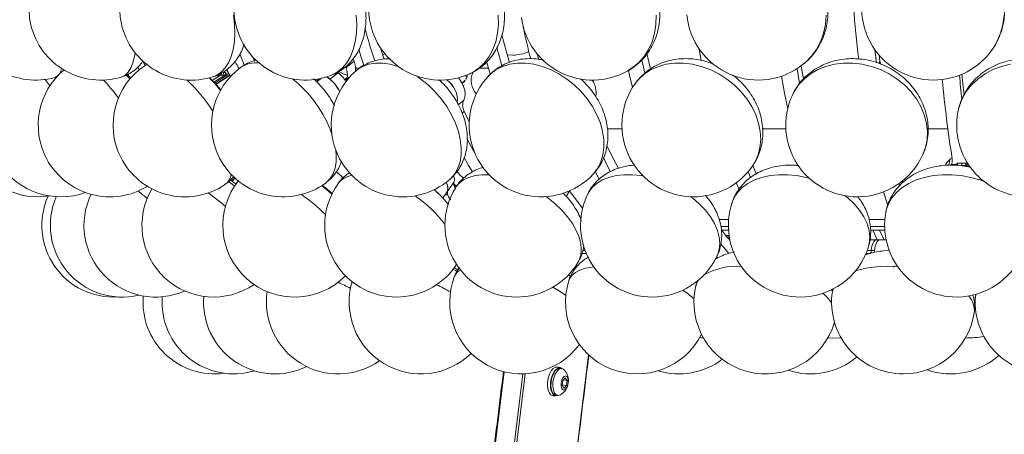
# Model space of a CAD drawing. Header units: millimetres. Extents: x 95 to 591, y 51 to 1119.
# Tile 4 of 12: x 262 to 399, y 796 to 854. Entities that reach past the tile are written whole.
import ezdxf

# ---------------------------------------------------------------- set-up
doc = ezdxf.new("R2010")
doc.units = ezdxf.units.MM

msp = doc.modelspace()

# ---------------------------------------------------------------- linework, layer by layer
at = {"color": 7, "linetype": 'Continuous', "lineweight": 15}
for p, q in [((381.15, 850.05), (381.37, 848.24)), ((397.55, 850.11), (397.6, 850.18)), ((279.39, 847.84), (279.13, 848.42)), ((292.64, 849.46), (293.24, 847.92)), ((294.66, 848.43), (294.41, 849.05)), ((307.43, 847.56), (308.56, 848.43)), ((308.56, 848.43), (308.42, 848.81)), ((330.67, 849.3), (329.89, 849.35)), ((334.3, 848.68), (334.09, 849.43)), ((348.65, 848.62), (349.08, 846.78)), ((349.87, 847.36), (349.38, 849.5)), ((381.71, 848.14), (381.84, 848.43)), ((381.84, 848.43), (381.74, 849.3)), ((278.59, 847.26), (278.4, 847.65)), ((279.63, 847.99), (279.4, 847.86)), ((292.48, 847.48), (292.52, 847.42)), ((308.75, 847.48), (309.32, 847.48)), ((326.01, 847.48), (327.27, 847.48)), ((327.53, 846.62), (327.04, 848.26)), ((277.3, 845.98), (276.78, 846.52)), ((277.4, 846.11), (276.86, 846.59)), ((289.92, 846.52), (288.76, 845.75)), ((289, 845.5), (290.52, 846.52)), ((290.66, 846.39), (289.13, 845.37)), ((291.13, 846.41), (289.29, 845.19)), ((289.78, 846.64), (289.99, 846.64)), ((290.22, 846.52), (289.92, 846.52)), ((290.52, 846.52), (290.22, 846.52)), ((290.31, 846.85), (290.61, 846.85)), ((291.13, 846.64), (290.77, 846.64)), ((290.81, 846.58), (290.92, 846.35)), ((291.31, 846.3), (291.13, 846.41)), ((303.31, 845.92), (303.13, 845.79)), ((303.94, 846.04), (303.33, 845.58)), ((306.35, 846.82), (305.17, 845.94)), ((307.57, 846.06), (307.27, 845.82)), ((307.46, 845.67), (307.54, 845.94)), ((307.97, 846.28), (307.54, 845.94)), ((324, 845.65), (323.64, 845.32)), ((324, 846.41), (324.28, 846.31)), ((361.66, 846.31), (361.61, 846.36)), ((323.77, 845.04), (323.9, 845.12)), ((323.08, 842.36), (323.84, 843.02)), ((323.9, 841.46), (323.61, 841.21)), ((324.6, 839.98), (323.9, 841.46)), ((343.81, 839.04), (345.9, 839.04)), ((365.45, 839.04), (368.75, 839.04)), ((388.57, 839.04), (391.33, 839.04)), ((391.46, 833.94), (391.61, 834.73)), ((391.84, 834.06), (392.56, 834.06)), ((392.67, 834.24), (393.26, 834.24)), ((393.26, 834.24), (393.85, 834.24)), ((393.85, 833.89), (393.26, 833.89)), ((393.83, 833.78), (393.85, 833.89)), ((394.2, 834.06), (394.02, 834.06)), ((394.04, 834.01), (394.09, 833.73)), ((291.75, 832.33), (291.33, 831.86)), ((291.94, 832.15), (291.55, 831.71)), ((342.74, 832.01), (342.18, 833.07)), ((363.49, 833.05), (363.83, 832.19)), ((321.6, 830.39), (322.49, 831.62)), ((362.22, 830.57), (361.83, 831.5)), ((384.49, 831.36), (384.57, 831.06)), ((385.09, 831.54), (385.03, 831.77)), ((321.14, 829.66), (321.12, 829.66)), ((321.14, 829.66), (321.13, 829.68)), ((321.61, 829.82), (321.23, 829.82)), ((338.59, 830.38), (338.12, 829.61)), ((359.4, 826.39), (360.76, 826.39)), ((380.3, 826.39), (382.55, 826.39)), ((359.67, 825.41), (360.73, 825.41)), ((380.48, 825.41), (382.52, 825.41)), ((359.79, 824.91), (360.71, 824.91)), ((360.38, 824.16), (360.83, 824.16)), ((360.87, 823.91), (360.59, 823.91)), ((380.53, 824.91), (382.54, 824.91)), ((360.93, 823.56), (360.89, 823.56)), ((381.41, 823.56), (380.48, 823.56)), ((381.88, 823.56), (381.41, 823.56)), ((382.72, 823.56), (381.88, 823.56)), ((340.92, 821.66), (340.34, 821.66)), ((340.44, 822.05), (340.77, 822.05)), ((359.25, 820.97), (359.07, 821.16)), ((380.09, 822.05), (380.66, 822.05)), ((380.51, 821.66), (380.13, 821.66)), ((380.66, 822.05), (381.13, 822.05)), ((383.08, 822.08), (382.37, 822.02)), ((323, 819.35), (322.54, 819.66)), ((339.69, 819.91), (339.45, 819.91)), ((338.76, 818.38), (338.42, 818.65)), ((338.75, 818.4), (338.44, 818.66)), ((356.3, 817.66), (356.24, 817.66)), ((328.17, 701.46), (341.25, 807.51)), ((316.75, 701.92), (329.49, 805.15)), ((319.33, 701.5), (332.08, 804.86)), ((319.67, 701.46), (332.42, 804.87)), ((337.64, 803.96), (337.55, 803.24)), ((337.55, 803.24), (337.82, 802.89)), ((337.56, 803.35), (338.17, 803.24)), ((337.99, 804.32), (337.64, 803.96)), ((337.73, 804.05), (338.26, 803.96)), ((337.82, 802.89), (338.17, 803.24)), ((338.26, 803.96), (337.99, 804.32)), ((338.17, 803.24), (338.26, 803.96))]:
    msp.add_line(p, q, dxfattribs=at)
at = {"color": 7, "linetype": 'Continuous', "lineweight": 15, "flags": 128}
for points in [[(288.96, 846.3), (289.42, 846.49), (290.04, 846.91), (290.59, 847.5), (291.05, 848.23), (291.42, 849.09), (291.69, 850.08), (291.86, 851.16), (291.92, 852.33), (291.87, 853.57), (291.72, 854.84)], [(305.25, 846.43), (305.41, 846.49), (306.2, 846.91), (306.91, 847.5), (307.53, 848.23), (308.04, 849.09), (308.44, 850.08), (308.72, 851.16), (308.88, 852.33), (308.92, 853.57), (308.82, 854.84)], [(324.61, 846.65), (325.13, 846.91), (325.98, 847.5), (326.74, 848.23), (327.38, 849.09), (327.9, 850.08), (328.3, 851.16), (328.55, 852.33), (328.67, 853.57), (328.63, 854.84)], [(346.69, 847.09), (347.34, 847.5), (348.21, 848.23), (348.97, 849.09), (349.6, 850.08), (350.1, 851.16), (350.44, 852.33), (350.63, 853.57), (350.66, 854.84)], [(371.16, 848.01), (371.42, 848.23), (372.28, 849.09), (373, 850.08), (373.58, 851.16), (374.01, 852.33), (374.27, 853.57), (374.37, 854.84)], [(397.6, 850.18), (398.18, 851.16), (398.68, 852.33), (399.01, 853.57), (399.17, 854.84)], [(330.2, 848.26), (329.79, 849.69), (329.16, 852.11)], [(309.93, 847.87), (309.54, 849.02), (309.2, 850.08)], [(312.76, 848.73), (312.44, 849.69), (312.24, 850.29)], [(328.45, 850.34), (328.81, 849.02), (329.16, 847.8)], [(356.93, 848.53), (356.64, 850.12), (356.63, 850.19)], [(276.07, 846.22), (276.11, 846.23), (276.61, 846.49), (277.05, 846.91), (277.42, 847.5), (277.72, 848.23), (277.94, 849.09), (278.02, 849.61)], [(312.86, 849.46), (312.56, 849.38), (312.54, 849.38)], [(314.75, 847.68), (314.64, 847.72), (313.56, 848.03), (312.52, 848.18), (311.52, 848.18), (310.6, 848.03), (309.76, 847.72), (309.02, 847.27), (308.83, 847.11)], [(341.86, 832.68), (341.92, 832.74), (342.51, 833.52), (342.95, 834.4), (343.25, 835.38), (343.39, 836.43), (343.38, 837.53), (343.2, 838.67), (342.88, 839.83), (342.4, 840.98), (341.79, 842.11), (341.05, 843.19), (340.19, 844.2), (339.23, 845.13), (338.19, 845.96), (337.09, 846.68), (335.94, 847.27), (334.77, 847.72), (333.59, 848.03), (332.43, 848.18), (331.31, 848.18), (330.25, 848.03), (329.26, 847.72), (328.37, 847.27), (327.6, 846.68), (327.31, 846.4)], [(347.38, 844.8), (346.95, 846.48), (346.79, 847.14)], [(364.06, 833.78), (364.45, 834.4), (364.88, 835.38), (365.14, 836.43), (365.25, 837.53), (365.18, 838.67), (364.95, 839.83), (364.56, 840.98), (364.01, 842.11), (363.32, 843.19), (362.49, 844.2), (361.55, 845.13), (360.51, 845.96), (359.38, 846.68), (358.19, 847.27), (356.96, 847.72), (355.71, 848.03), (354.47, 848.18), (353.25, 848.18), (352.07, 848.03), (350.97, 847.72), (349.95, 847.27), (349.04, 846.68), (348.25, 845.96), (347.71, 845.3)], [(387.86, 835.45), (388.21, 836.43), (388.43, 837.53), (388.47, 838.67), (388.34, 839.83), (388.04, 840.98), (387.58, 842.11), (386.95, 843.19), (386.18, 844.2), (385.27, 845.13), (384.25, 845.96), (383.13, 846.68), (381.94, 847.27), (380.68, 847.72), (379.39, 848.03), (378.09, 848.18), (376.8, 848.18), (375.54, 848.03), (374.34, 847.72), (373.22, 847.27), (372.2, 846.68), (371.29, 845.96), (370.52, 845.13), (369.9, 844.2), (369.61, 843.63)], [(370.31, 847.39), (370.46, 846.48), (370.66, 845.35)], [(371.21, 845.98), (370.98, 847.25), (370.89, 847.8)], [(400.07, 848.03), (398.81, 847.72), (397.61, 847.27), (396.51, 846.68), (395.51, 845.96), (394.63, 845.13), (393.9, 844.2), (393.32, 843.19), (392.91, 842.11), (392.72, 841.32)], [(266.15, 845.02), (266.06, 845.13), (265.46, 845.89)], [(277.02, 846.61), (277.08, 846.48), (277.16, 846.33)], [(289.92, 846.52), (289.91, 846.52), (289.9, 846.52)], [(321.89, 831.97), (322.03, 832.09), (322.59, 832.74), (323.03, 833.52), (323.33, 834.4), (323.48, 835.38), (323.5, 836.43), (323.36, 837.53), (323.09, 838.67), (322.67, 839.83), (322.13, 840.98), (321.47, 842.11), (320.69, 843.19), (319.82, 844.2), (318.87, 845.13), (317.86, 845.96), (317.31, 846.36)], [(323.84, 843.02), (323.99, 843.42), (324.03, 843.88), (323.98, 844.39), (323.82, 844.92), (323.57, 845.45), (323.23, 845.95), (323.09, 846.13)], [(369, 841.82), (368.55, 844), (368.13, 846.34)], [(393.6, 843.77), (393.48, 844.88), (393.3, 846.63)], [(324.28, 837.69), (325.14, 836.06), (325.39, 835.63)], [(345.39, 833.49), (344.57, 835.08), (343.79, 836.71)], [(304.64, 831.51), (304.71, 831.57), (305.23, 832.09), (305.63, 832.74), (305.9, 833.52), (306.05, 834.4), (306.06, 835.38), (306.01, 836)], [(325.07, 833.03), (324.52, 833.93), (323.88, 835)], [(343.33, 835.01), (343.85, 833.93), (344.3, 833.04)], [(364.63, 832.7), (364.46, 833.12), (364.14, 833.92)], [(391.84, 834.06), (391.81, 833.98), (391.78, 833.94)], [(327.36, 832.63), (326.38, 832.63), (325.41, 832.5), (324.54, 832.25), (323.79, 831.89), (323.17, 831.4), (322.69, 830.82), (322.67, 830.77)], [(348.82, 832.46), (348.57, 832.5), (347.34, 832.63), (346.17, 832.63), (345.07, 832.5), (344.05, 832.25), (343.15, 831.89), (342.37, 831.4), (341.73, 830.82), (341.23, 830.14), (341.1, 829.88)], [(372, 832.15), (371.59, 832.25), (370.29, 832.5), (369, 832.63), (367.74, 832.63), (366.54, 832.5), (365.41, 832.25), (364.37, 831.89), (363.45, 831.4), (362.66, 830.82), (362.01, 830.14), (361.51, 829.38), (361.24, 828.74)], [(396.4, 831.66), (395.8, 831.89), (394.52, 832.25), (393.21, 832.5), (391.89, 832.63), (390.57, 832.63), (389.29, 832.5), (388.07, 832.25), (386.93, 831.89), (385.89, 831.4), (384.96, 830.82), (384.17, 830.14), (383.53, 829.38), (383.05, 828.55), (382.74, 827.67), (382.68, 827.37)], [(291.89, 831.05), (291.56, 831.31), (291.04, 831.7)], [(292.08, 831.34), (291.98, 831.41), (291.33, 831.86)], [(305.43, 829.9), (304.68, 830.57), (304.03, 831.09)], [(305.47, 829.99), (304.56, 830.81), (304.12, 831.16)], [(321.24, 829.02), (320.54, 829.78), (319.72, 830.54)], [(320.54, 829.78), (320.09, 830.21), (319.74, 830.52)], [(322.84, 831.01), (322.73, 831.09), (322.46, 831.35)], [(339.75, 820.37), (339.9, 820.66), (340.15, 821.38), (340.23, 822.18), (340.16, 823.03), (339.92, 823.94), (339.53, 824.87), (338.99, 825.81), (338.31, 826.75), (337.51, 827.67), (336.59, 828.55), (335.58, 829.38), (335.32, 829.57)], [(340.41, 827.95), (339.49, 829.13), (338.59, 830.38)], [(359.15, 821.27), (359.2, 821.38), (359.45, 822.18), (359.54, 823.03), (359.45, 823.94), (359.21, 824.87), (358.79, 825.81), (358.23, 826.75), (357.52, 827.67), (356.68, 828.55), (355.72, 829.38), (355.5, 829.55)], [(380.21, 822.41), (380.37, 823.03), (380.45, 823.94), (380.34, 824.87), (380.07, 825.81), (379.63, 826.75), (379.03, 827.67), (378.29, 828.55), (377.4, 829.38), (377.02, 829.69)], [(382.94, 828.32), (382.46, 829.94), (382.38, 830.23)], [(380.87, 824.91), (381.14, 824.27), (381.46, 823.56)], [(359.68, 823), (360.35, 822.19), (360.81, 821.66)], [(380.66, 822.05), (380.65, 821.97), (380.64, 821.9), (380.62, 821.83), (380.6, 821.77), (380.57, 821.72), (380.55, 821.69), (380.52, 821.67), (380.49, 821.66)], [(322.54, 819.7), (322.74, 820.03), (322.8, 820.16)], [(341.97, 819.79), (341.74, 819.76), (340.82, 819.58), (340.04, 819.32), (339.4, 818.98), (338.91, 818.57), (338.58, 818.09), (338.49, 817.86)], [(339.48, 819.96), (339.61, 819.94), (339.72, 819.92)], [(322.88, 819.14), (322.7, 819.25), (322.35, 819.45)], [(338.08, 815.8), (337.26, 816.34), (336.24, 816.93)], [(356.53, 817.9), (356.33, 817.55), (356.19, 817.14)], [(375.31, 816.69), (375.23, 816.34), (375.23, 816.34)], [(395.24, 815.95), (395.19, 815.69), (395.16, 815.46)], [(357.25, 809.88), (356.96, 809.9), (356.73, 809.92)], [(376.44, 809.9), (375.31, 809.86), (374.6, 809.87)], [(336.21, 801.86), (336, 801.94), (335.77, 802.19), (335.6, 802.59), (335.51, 803.11), (335.52, 803.68), (335.61, 804.27), (335.79, 804.82), (336.03, 805.28), (336.32, 805.61), (336.63, 805.79), (336.86, 805.8)], [(336.96, 801.83), (336.72, 801.78), (336.43, 801.87), (336.2, 802.12), (336.03, 802.52), (335.94, 803.03), (335.95, 803.61), (336.04, 804.2), (336.22, 804.75), (336.46, 805.21), (336.75, 805.54), (337.06, 805.72), (337.36, 805.72), (337.58, 805.58)], [(336.65, 801.88), (336.45, 801.97), (336.22, 802.24), (336.06, 802.65), (335.99, 803.18), (336.01, 803.76), (336.13, 804.34), (336.33, 804.86), (336.59, 805.28), (336.89, 805.55), (337.2, 805.64), (337.27, 805.63)], [(337.3, 801.92), (337, 801.83), (336.72, 801.92), (336.49, 802.19), (336.33, 802.61), (336.26, 803.13), (336.28, 803.71), (336.4, 804.29), (336.6, 804.82), (336.86, 805.23), (337.16, 805.5), (337.47, 805.59), (337.75, 805.5), (337.87, 805.39)], [(337.78, 802.61), (337.6, 802.69), (337.47, 802.9), (337.4, 803.22), (337.41, 803.6), (337.49, 803.98), (337.64, 804.3), (337.83, 804.52), (338.03, 804.59), (338.21, 804.52), (338.35, 804.3), (338.41, 803.98), (338.41, 803.6), (338.32, 803.22), (338.17, 802.9), (337.98, 802.69), (337.78, 802.61)]]:
    msp.add_lwpolyline(points, dxfattribs=at)
at = {"color": 7, "linetype": 'Continuous', "lineweight": 15}
for centre, radius, start, end in [((273.22, 855.81), 10, 106.5345, 193.5958), ((285.87, 855.81), 10, 108.011, 192.4524), ((301.79, 855.81), 10, 110.2739, 190.9991), ((320.58, 855.81), 10, 113.7569, 189.2643), ((574.7, 871.84), 197.16, 182.4659, 186.7325), ((389.33, 855.81), 10, 145.7799, 270), ((301.79, 855.81), 10, 190.9991, 290.2739), ((320.58, 855.81), 10, 189.2643, 293.7569), ((341.8, 855.81), 10, 187.286, 299.3165), ((364.9, 855.81), 10, 185.1111, 308.7543), ((264.16, 855.81), 10, 194.4085, 285.6134), ((273.22, 855.81), 10, 193.5958, 286.5345), ((285.87, 855.81), 10, 192.4524, 288.011), ((379.84, 871.66), 72.22, 194.9482, 198.703), ((418.38, 870.99), 88.06, 191.6517, 194.6094), ((330.7, 854.36), 5.07, 269.6742, 295.8618), ((389.33, 855.81), 10, 270, 325.7799), ((274.51, 839.54), 10, 129.8808, 208.3248), ((266.21, 847.56), 1.53, 294.8662, 355.8996), ((284.95, 839.54), 10, 123.6901, 206.5651), ((298.68, 839.54), 10, 126.6091, 204.1651), ((294.78, 844.55), 3.66, 81.4817, 124.5013), ((315.36, 839.54), 10, 130.7888, 201.1227), ((307.08, 847.35), 1.68, 348.6887, 4.2375), ((264.47, 839.54), 10, 139.6332, 279.101), ((267.63, 839.54), 10, 135.7972, 290.1317), ((256.08, 828.95), 24.32, 36.2597, 43.909), ((271, 830.34), 21.04, 31.92, 47.3923), ((277.61, 834.91), 15.53, 37.5543, 46.208), ((277.93, 834.86), 15.36, 38.4948, 47.1681), ((287.03, 846), 2.71, 8.2851, 13.6832), ((289.76, 846.74), 0.27, 306.5537, 24.5264), ((290.06, 846.74), 0.27, 306.554, 24.5213), ((290.36, 846.74), 0.27, 306.5569, 24.5184), ((290.46, 846.31), 0.217, 21.045, 73.2309), ((290.44, 846.71), 0.387, 304.508, 339.9222), ((291.07, 846.34), 0.0881, 52.109, 114.7435), ((295.49, 849.94), 5.47, 217.1795, 220.9577), ((289.07, 832.42), 17.41, 20.1141, 51.0618), ((301.99, 842), 5.06, 26.1913, 57.1384), ((307.74, 849.09), 4.06, 223.8634, 230.7664), ((301.77, 841.83), 5.33, 26.7539, 50.3902), ((302.97, 842.74), 5.29, 32.9518, 50.4341), ((310.02, 853.65), 7.57, 242.0576, 251.1772), ((306.09, 846.48), 1.54, 339.7761, 6.1005), ((319.18, 842.81), 3.81, 356.9385, 52.8827), ((319.26, 842.85), 3.73, 356.3095, 53.5442), ((322.9, 846.66), 1.43, 329.9105, 354.8596), ((334.59, 839.54), 10, 136.67, 197.4556), ((327.63, 845.76), 2.76, 157.3625, 222.179), ((339.46, 844.13), 2.83, 348.3768, 36.2538), ((574.58, 863.3), 184.85, 185.4066, 188.8598), ((609.78, 866.79), 217.78, 185.3511, 186.2295), ((355.89, 839.54), 10, 144.8357, 270), ((325.14, 842.36), 1.45, 152.9668, 179.9552), ((378.73, 839.54), 10, 155.8539, 270), ((402.56, 839.54), 10, 169.7378, 270), ((334.59, 839.54), 10, 197.4556, 316.67), ((274.51, 839.54), 10, 208.3248, 301.7337), ((284.95, 839.54), 10, 206.5651, 303.6901), ((298.68, 839.54), 10, 204.1651, 306.6091), ((315.36, 839.54), 10, 201.1227, 310.7888), ((378.73, 839.54), 10, 270, 335.8539), ((392.6, 833.36), 1.69, 125.8366, 160.1638), ((390.65, 836), 1.59, 307.0383, 322.131), ((355.89, 839.54), 10, 270, 324.8357), ((391.52, 834.07), 1.16, 351.1814, 8.2408), ((392.11, 834.07), 1.16, 351.1823, 8.2398), ((392.7, 834.07), 1.16, 351.1814, 8.2408), ((393.86, 833.73), 0.163, 20.2253, 94.8621), ((392.51, 834.04), 1.53, 350.5394, 358.9296), ((394.37, 833.72), 0.164, 105.7711, 165.1827), ((289.11, 833.14), 2.37, 305.9282, 348.2818), ((301.69, 827.32), 7.19, 42.6495, 52.6398), ((301.66, 827.28), 7.24, 42.4746, 52.5976), ((308.72, 829.54), 3.04, 99.5739, 141.2702), ((321.17, 831.93), 1.36, 346.8827, 22.8368), ((326.91, 836.1), 5.03, 216.9028, 231.8454), ((288.97, 825.57), 10, 149.4645, 304.3242), ((300.25, 825.57), 10, 141.4137, 315.2118), ((314.45, 825.57), 10, 144.0438, 215.9562), ((331.21, 825.57), 10, 148.6686, 211.3314), ((320.36, 830.77), 1.28, 332.2161, 37.6558), ((319.96, 830.68), 1.66, 349.9122, 31.7243), ((323.42, 831.37), 0.964, 164.6146, 196.983), ((275.02, 825.57), 10, 155.9967, 273.3837), ((276.2, 825.57), 10, 156.5175, 283.5605), ((280.89, 825.57), 10, 154.3953, 293.8378), ((255.73, 800.35), 37.61, 50.3963, 52.8834), ((270.27, 804.95), 30.89, 48.8365, 54.4895), ((287.12, 809.65), 24.65, 44.9763, 55.1322), ((306.64, 814.59), 18.34, 37.4193, 55.3786), ((322.55, 830.13), 0.986, 164.8577, 198.4304), ((350.12, 825.57), 10, 154.4914, 270), ((370.73, 825.57), 10, 161.5406, 270), ((392.52, 825.57), 10, 169.672, 270), ((385.64, 844.94), 32.71, 217.6674, 220.9835), ((413.64, 839.59), 35.07, 204.7473, 207.2007), ((392.52, 825.57), 10, 270, 349.672), ((370.73, 825.57), 10, 270, 341.5406), ((350.12, 825.57), 10, 270, 334.4914), ((380.14, 822.01), 0.351, 238.2035, 268.9865), ((380.14, 822.11), 0.985, 341.4451, 356.8302), ((314.45, 825.57), 10, 215.9562, 324.0438), ((331.21, 825.57), 10, 211.3314, 328.6686), ((361.95, 810.34), 9.53, 86.5497, 118.4836), ((382.87, 804.59), 15.28, 84.4297, 106.7975), ((331.88, 814.86), 10, 158.8773, 323.8783), ((324.17, 817.75), 1.77, 116.1727, 156.3621), ((289.49, 781.18), 40.15, 62.4714, 65.2072), ((317.86, 814.86), 10, 163.4439, 314.4961), ((307.07, 790.6), 29.69, 59.8637, 64.0529), ((348.03, 814.86), 10, 162.5444, 333.4807), ((365.93, 814.86), 10, 166.7847, 343.6923), ((289.12, 814.86), 10, 175.0149, 277.6371), ((291.77, 814.86), 10, 175.6489, 286.8086), ((297.56, 814.86), 10, 175.3362, 295.9976), ((306.32, 814.86), 10, 171.46, 305.2185), ((347.57, 805.96), 12.56, 48.1983, 57.1951), ((369.69, 811.01), 6.6, 34.7247, 50.3563), ((385.12, 814.86), 10, 171.5012, 270), ((391.82, 813.63), 3.21, 355.4707, 40.7246), ((405.14, 814.86), 10, 176.5464, 270), ((385.12, 814.86), 10, 270, 351.5012), ((393.63, 826.52), 16.66, 270.5415, 279.4367), ((372.2, 814.86), 10, 251.7091, 310.2351), ((391.73, 814.86), 10, 250.7122, 312.1292), ((353.82, 814.86), 10, 253.1635, 307.2391), ((336.14, 803.89), 2.29, 352.9197, 40.8416), ((336.14, 803.89), 2.29, 300.3516, 352.9197)]:
    msp.add_arc(centre, radius, start, end, dxfattribs=at)
for centre, start_param, end_param in [((381.41, 821.73), 0, 1.396418), ((381.88, 821.73), 0, 1.396418), ((381.88, 821.73), 1.396418, 1.528547)]:
    msp.add_ellipse(centre, major_axis=(0, 1.83), ratio=0.420688, start_param=start_param, end_param=end_param, dxfattribs=at)
for points, knots in [([(324.6, 846.66), (324.9, 846.8), (325.53, 847.1), (326.4, 847.72), (327.21, 848.47), (327.9, 849.33), (328.49, 850.29), (328.95, 851.33), (329.29, 852.44), (329.49, 853.61), (329.55, 854.82), (329.48, 856.05), (329.26, 857.29), (328.9, 858.51), (328.41, 859.69), (327.79, 860.81), (327.05, 861.86), (326.2, 862.82), (325.24, 863.66), (324.2, 864.37), (323.09, 864.94), (321.94, 865.34), (320.76, 865.58), (319.58, 865.65), (318.43, 865.54), (317.42, 865.31), (316.82, 865.06), (316.57, 864.95)], [0, 0, 0, 0, 0.034542, 0.072798, 0.110948, 0.149197, 0.187737, 0.226725, 0.266263, 0.306386, 0.347056, 0.388185, 0.429665, 0.471406, 0.513354, 0.555492, 0.59782, 0.640327, 0.682957, 0.725588, 0.768034, 0.810079, 0.85153, 0.892267, 0.932268, 0.971598, 1, 1, 1, 1]), ([(346.67, 847.08), (346.68, 847.08), (347.03, 847.24), (347.66, 847.7), (348.54, 848.45), (349.31, 849.32), (349.95, 850.29), (350.47, 851.34), (350.85, 852.46), (351.1, 853.63), (351.2, 854.84), (351.15, 856.07), (350.96, 857.3), (350.62, 858.51), (350.13, 859.69), (349.52, 860.8), (348.77, 861.84), (347.91, 862.79), (346.94, 863.62), (345.89, 864.33), (344.76, 864.89), (343.58, 865.3), (342.38, 865.56), (341.16, 865.65), (339.96, 865.57), (338.8, 865.33), (337.78, 864.99), (337.18, 864.66), (336.93, 864.52)], [0, 0, 0, 0, 0.00045, 0.03958, 0.078561, 0.117488, 0.156482, 0.195645, 0.235062, 0.27479, 0.314851, 0.355242, 0.395934, 0.436886, 0.478056, 0.519405, 0.5609, 0.602501, 0.644163, 0.685826, 0.727411, 0.768823, 0.809965, 0.850757, 0.89115, 0.931136, 0.970745, 1, 1, 1, 1]), ([(371.13, 848), (371.31, 848.15), (371.82, 848.54), (372.51, 849.31), (373.22, 850.28), (373.78, 851.34), (374.21, 852.47), (374.49, 853.65), (374.62, 854.86), (374.6, 856.09), (374.43, 857.32), (374.11, 858.52), (373.64, 859.69), (373.03, 860.79), (372.3, 861.83), (371.43, 862.76), (370.47, 863.59), (369.41, 864.29), (368.27, 864.86), (367.08, 865.28), (365.85, 865.54), (364.61, 865.64), (363.37, 865.59), (362.16, 865.37), (361, 865), (359.91, 864.48), (359.13, 864.01), (358.76, 863.68), (358.69, 863.62)], [0, 0, 0, 0, 0.023651, 0.063151, 0.102594, 0.14204, 0.181551, 0.221174, 0.26095, 0.300904, 0.341047, 0.381378, 0.421886, 0.462548, 0.503346, 0.544249, 0.585223, 0.626233, 0.667235, 0.708188, 0.749045, 0.78976, 0.830295, 0.870623, 0.910735, 0.950637, 0.990359, 1, 1, 1, 1]), ([(397.54, 850.11), (397.59, 850.17), (397.88, 850.55), (398.3, 851.35), (398.77, 852.47), (399.09, 853.66), (399.25, 854.88), (399.26, 856.11), (399.11, 857.33), (398.81, 858.54), (398.36, 859.7), (397.77, 860.8), (397.04, 861.82), (396.19, 862.75), (395.23, 863.57), (394.17, 864.27), (393.04, 864.84), (391.84, 865.26), (390.6, 865.53), (389.35, 865.64), (388.09, 865.6), (386.85, 865.39), (385.65, 865.04), (384.51, 864.53), (383.45, 863.89), (382.49, 863.11), (381.72, 862.33), (381.33, 861.77), (381.17, 861.55)], [0, 0, 0, 0, 0.007402, 0.04724, 0.087036, 0.126818, 0.166618, 0.206462, 0.246378, 0.286381, 0.326485, 0.366695, 0.40701, 0.447424, 0.487925, 0.528497, 0.569121, 0.60977, 0.65042, 0.691047, 0.731626, 0.772133, 0.812548, 0.852857, 0.893053, 0.933137, 0.973117, 1, 1, 1, 1]), ([(305.25, 846.45), (305.42, 846.51), (305.92, 846.68), (306.68, 847.13), (307.5, 847.75), (308.23, 848.5), (308.85, 849.34), (309.36, 850.28), (309.76, 851.31), (310.04, 852.41), (310.2, 853.57), (310.23, 854.79), (310.12, 856.02), (309.88, 857.26), (309.51, 858.48), (309.03, 859.67), (308.42, 860.8), (307.7, 861.86), (306.87, 862.82), (306, 863.65), (305.36, 864.09), (305.06, 864.28)], [0, 0, 0, 0, 0.02631, 0.076163, 0.12561, 0.175087, 0.225027, 0.275831, 0.327826, 0.381173, 0.435807, 0.491453, 0.547728, 0.60427, 0.660971, 0.717888, 0.775136, 0.832844, 0.891121, 0.949942, 1, 1, 1, 1]), ([(288.95, 846.3), (288.97, 846.3), (289.3, 846.38), (289.91, 846.68), (290.73, 847.18), (291.46, 847.81), (292.09, 848.53), (292.62, 849.36), (293, 850.12), (293.15, 850.62), (293.21, 850.8)], [0, 0, 0, 0, 0.006774, 0.158704, 0.30783, 0.455775, 0.604441, 0.755859, 0.912131, 1, 1, 1, 1]), ([(276.06, 846.23), (276.14, 846.25), (276.52, 846.34), (277.15, 846.65), (277.9, 847.14), (278.54, 847.74), (278.95, 848.2), (279.11, 848.48), (279.13, 848.51)], [0, 0, 0, 0, 0.064585, 0.297255, 0.523564, 0.746712, 0.970292, 1, 1, 1, 1]), ([(291.94, 848.43), (292.06, 848.18), (292.22, 847.85), (292.43, 847.55), (292.48, 847.48)], [0, 0, 0, 0, 0.763338, 1, 1, 1, 1]), ([(294.96, 848.61), (294.69, 848.54), (294.1, 848.37), (293.34, 848.02), (292.9, 847.68), (292.73, 847.56)], [0, 0, 0, 0, 0.331552, 0.747683, 1, 1, 1, 1]), ([(308.56, 848.43), (308.63, 848.18), (308.73, 847.85), (308.75, 847.55), (308.75, 847.48)], [0, 0, 0, 0, 0.763339, 1, 1, 1, 1]), ([(313.57, 848.79), (313.3, 848.79), (312.7, 848.79), (311.77, 848.62), (310.77, 848.32), (309.83, 847.85), (309.17, 847.43), (308.87, 847.14), (308.82, 847.09)], [0, 0, 0, 0, 0.15369, 0.351336, 0.545221, 0.755809, 0.961146, 1, 1, 1, 1]), ([(335, 848.59), (334.74, 848.64), (334.07, 848.78), (332.99, 848.83), (331.77, 848.74), (330.61, 848.47), (329.53, 848.05), (328.55, 847.48), (327.81, 846.93), (327.45, 846.53), (327.34, 846.4)], [0, 0, 0, 0, 0.092987, 0.2402427, 0.3856743, 0.5283981, 0.6679607, 0.8043818, 0.9380496, 1, 1, 1, 1]), ([(358.56, 848.08), (358.54, 848.08), (358.14, 848.27), (357.29, 848.5), (356.05, 848.75), (354.78, 848.83), (353.54, 848.75), (352.33, 848.51), (351.19, 848.12), (350.13, 847.58), (349.18, 846.91), (348.36, 846.15), (347.93, 845.58), (347.73, 845.31)], [0, 0, 0, 0, 0.004086, 0.107339, 0.210806, 0.314234, 0.417262, 0.519467, 0.620463, 0.719991, 0.817982, 0.914537, 1, 1, 1, 1]), ([(387.84, 835.42), (387.85, 835.45), (388.05, 835.81), (388.28, 836.57), (388.54, 837.69), (388.62, 838.84), (388.55, 839.99), (388.33, 841.13), (387.97, 842.25), (387.46, 843.33), (386.81, 844.36), (386.03, 845.31), (385.14, 846.17), (384.14, 846.94), (383.05, 847.59), (381.88, 848.11), (380.66, 848.5), (379.4, 848.74), (378.13, 848.83), (376.86, 848.77), (375.62, 848.55), (374.43, 848.17), (373.32, 847.65), (372.29, 847), (371.38, 846.22), (370.6, 845.34), (370, 844.47), (369.73, 843.87), (369.62, 843.62)], [0, 0, 0, 0, 0.002735, 0.04172, 0.080544, 0.119319, 0.158173, 0.197218, 0.236551, 0.276229, 0.316274, 0.356676, 0.3974, 0.438395, 0.479615, 0.521021, 0.562582, 0.604256, 0.646002, 0.687756, 0.72943, 0.770916, 0.812106, 0.852907, 0.893266, 0.933175, 0.972673, 1, 1, 1, 1]), ([(412.4, 837.74), (412.45, 838.11), (412.56, 838.86), (412.54, 840.01), (412.37, 841.16), (412.04, 842.29), (411.57, 843.37), (410.96, 844.39), (410.22, 845.33), (409.35, 846.19), (408.38, 846.95), (407.31, 847.59), (406.17, 848.11), (404.96, 848.49), (403.71, 848.73), (402.43, 848.83), (401.16, 848.77), (399.9, 848.56), (398.68, 848.2), (397.53, 847.7), (396.45, 847.06), (395.48, 846.29), (394.63, 845.41), (393.92, 844.44), (393.35, 843.39), (392.94, 842.34), (392.8, 841.63), (392.73, 841.31)], [0, 0, 0, 0, 0.037407, 0.076455, 0.115452, 0.1545, 0.193694, 0.233112, 0.272805, 0.312801, 0.353098, 0.393673, 0.434494, 0.475522, 0.516722, 0.558062, 0.599497, 0.640985, 0.68247, 0.723879, 0.765129, 0.806137, 0.846833, 0.887171, 0.927143, 0.966775, 1, 1, 1, 1]), ([(307.62, 846.64), (307.59, 846.88), (307.56, 847.18), (307.45, 847.49), (307.43, 847.56)], [0, 0, 0, 0, 0.799488, 1, 1, 1, 1]), ([(290.01, 846.76), (290.01, 846.74), (290.01, 846.68), (289.98, 846.61), (289.94, 846.55), (289.91, 846.52), (289.9, 846.52)], [0, 0, 0, 0, 0.227558, 0.521936, 0.81684, 1, 1, 1, 1]), ([(290.61, 846.85), (290.61, 846.85), (290.64, 846.82), (290.69, 846.75), (290.74, 846.68), (290.77, 846.64)], [0, 0, 0, 0, 0.008182, 0.517836, 1, 1, 1, 1]), ([(305.81, 842.24), (305.7, 842.44), (305.4, 843.01), (304.8, 843.9), (304.01, 844.88), (303.37, 845.59), (302.98, 845.92), (302.9, 845.99)], [0, 0, 0, 0, 0.145829, 0.407781, 0.669874, 0.933723, 1, 1, 1, 1]), ([(321.9, 831.98), (322.13, 832.19), (322.61, 832.64), (323.2, 833.44), (323.69, 834.34), (324.04, 835.3), (324.27, 836.32), (324.36, 837.38), (324.32, 838.48), (324.14, 839.61), (323.82, 840.75), (323.36, 841.89), (322.78, 842.99), (322.07, 844.04), (321.28, 845.02), (320.69, 845.59), (320.4, 845.87)], [0, 0, 0, 0, 0.061005, 0.128021, 0.194672, 0.261596, 0.329427, 0.398743, 0.469972, 0.543255, 0.618348, 0.694701, 0.771647, 0.848785, 0.926088, 1, 1, 1, 1]), ([(341.84, 832.66), (341.87, 832.7), (342.17, 832.97), (342.62, 833.6), (343.17, 834.52), (343.57, 835.52), (343.83, 836.58), (343.95, 837.67), (343.93, 838.79), (343.77, 839.93), (343.46, 841.06), (343.01, 842.19), (342.43, 843.28), (341.72, 844.31), (340.94, 845.24), (340.35, 845.77), (340.09, 846.01)], [0, 0, 0, 0, 0.009556, 0.083425, 0.156706, 0.229837, 0.303298, 0.377545, 0.452945, 0.529726, 0.607919, 0.687372, 0.76779, 0.848874, 0.93039, 1, 1, 1, 1]), ([(364.04, 833.78), (364.21, 834.02), (364.58, 834.56), (365.01, 835.51), (365.34, 836.58), (365.52, 837.69), (365.55, 838.82), (365.44, 839.96), (365.18, 841.1), (364.77, 842.22), (364.22, 843.31), (363.54, 844.34), (362.73, 845.29), (361.97, 846.04), (361.45, 846.42), (361.27, 846.54)], [0, 0, 0, 0, 0.0615831, 0.1404393, 0.2190625, 0.297816, 0.3770381, 0.4570132, 0.5379342, 0.6198813, 0.7028204, 0.7866228, 0.8711198, 0.9561641, 1, 1, 1, 1]), ([(323.68, 842.36), (323.71, 842.13), (323.74, 841.84), (323.87, 841.54), (323.9, 841.46)], [0, 0, 0, 0, 0.7633562, 1, 1, 1, 1]), ([(391.94, 834.83), (391.95, 834.61), (391.96, 834.35), (391.86, 834.11), (391.84, 834.06)], [0, 0, 0, 0, 0.799495, 1, 1, 1, 1]), ([(304.63, 831.53), (304.82, 831.67), (305.26, 832), (305.84, 832.66), (306.37, 833.46), (306.68, 834.07), (306.78, 834.41), (306.79, 834.45)], [0, 0, 0, 0, 0.186359, 0.448901, 0.708254, 0.967718, 1, 1, 1, 1]), ([(326.58, 833.65), (326.51, 833.64), (326.12, 833.55), (325.44, 833.26), (324.59, 832.79), (323.81, 832.19), (323.15, 831.52), (322.82, 830.99), (322.68, 830.77)], [0, 0, 0, 0, 0.044466, 0.245262, 0.440279, 0.631359, 0.840191, 1, 1, 1, 1]), ([(347.62, 833.94), (347.59, 833.94), (347.17, 833.93), (346.4, 833.8), (345.34, 833.54), (344.37, 833.14), (343.48, 832.64), (342.66, 832), (341.93, 831.24), (341.41, 830.51), (341.19, 830.04), (341.12, 829.88)], [0, 0, 0, 0, 0.01344, 0.15167, 0.286389, 0.417119, 0.544197, 0.668379, 0.804261, 0.93624, 1, 1, 1, 1]), ([(370.54, 833.89), (370.33, 833.92), (369.69, 833.99), (368.63, 833.96), (367.37, 833.8), (366.2, 833.49), (365.14, 833.06), (364.2, 832.54), (363.36, 831.91), (362.61, 831.16), (361.97, 830.31), (361.5, 829.48), (361.33, 828.93), (361.26, 828.73)], [0, 0, 0, 0, 0.052873, 0.160272, 0.268688, 0.377465, 0.473915, 0.568104, 0.660116, 0.750313, 0.848392, 0.944069, 1, 1, 1, 1]), ([(394.49, 833.66), (394.09, 833.74), (393.28, 833.9), (392.01, 833.98), (390.73, 833.94), (389.47, 833.75), (388.24, 833.42), (387.07, 832.95), (386.04, 832.35), (385.14, 831.67), (384.36, 830.89), (383.69, 830.01), (383.16, 829.01), (382.82, 828.12), (382.73, 827.56), (382.69, 827.35)], [0, 0, 0, 0, 0.0779649, 0.1604095, 0.2433801, 0.3269878, 0.4111957, 0.4955913, 0.5795258, 0.6534503, 0.7258837, 0.8048406, 0.8819223, 0.9571676, 1, 1, 1, 1]), ([(392.56, 834.06), (392.57, 834.09), (392.6, 834.15), (392.65, 834.21), (392.67, 834.24), (392.67, 834.24)], [0, 0, 0, 0, 0.482175, 0.991893, 1, 1, 1, 1]), ([(393.85, 834.24), (393.85, 834.24), (393.88, 834.21), (393.95, 834.15), (393.99, 834.09), (394.02, 834.06)], [0, 0, 0, 0, 0.008091, 0.517806, 1, 1, 1, 1]), ([(290.48, 831.24), (290.59, 831.3), (290.95, 831.52), (291.39, 831.93), (291.67, 832.3), (291.77, 832.43)], [0, 0, 0, 0, 0.204229, 0.726944, 1, 1, 1, 1]), ([(307.96, 832.94), (307.88, 832.89), (307.55, 832.7), (307.01, 832.22), (306.54, 831.75), (306.36, 831.46), (306.36, 831.44)], [0, 0, 0, 0, 0.116776, 0.529687, 0.977682, 1, 1, 1, 1]), ([(321.14, 829.69), (321.14, 829.68), (321.14, 829.67), (321.14, 829.66), (321.14, 829.66)], [0, 0, 0, 0, 0.964326, 1, 1, 1, 1]), ([(322.02, 829.14), (321.88, 829.32), (321.71, 829.56), (321.63, 829.77), (321.61, 829.82)], [0, 0, 0, 0, 0.799491, 1, 1, 1, 1]), ([(340.23, 826.17), (340.19, 826.3), (340.04, 826.77), (339.65, 827.55), (339.04, 828.52), (338.39, 829.36), (337.9, 829.85), (337.7, 830.05)], [0, 0, 0, 0, 0.087322, 0.324236, 0.570847, 0.824491, 1, 1, 1, 1]), ([(359.13, 821.28), (359.22, 821.46), (359.46, 821.95), (359.68, 822.8), (359.82, 823.8), (359.8, 824.81), (359.64, 825.82), (359.34, 826.82), (358.9, 827.8), (358.32, 828.76), (357.84, 829.41), (357.54, 829.73), (357.51, 829.76)], [0, 0, 0, 0, 0.066765, 0.178043, 0.288275, 0.398603, 0.510175, 0.624103, 0.74132, 0.862341, 0.986944, 1, 1, 1, 1]), ([(380.19, 822.4), (380.24, 822.53), (380.41, 822.98), (380.55, 823.81), (380.6, 824.84), (380.49, 825.88), (380.24, 826.9), (379.85, 827.89), (379.37, 828.78), (378.97, 829.31), (378.79, 829.55)], [0, 0, 0, 0, 0.054136, 0.19191, 0.328438, 0.464868, 0.602392, 0.742134, 0.885019, 1, 1, 1, 1]), ([(339.74, 820.39), (339.83, 820.53), (340.09, 820.95), (340.39, 821.71), (340.52, 822.35), (340.59, 822.66)], [0, 0, 0, 0, 0.2040158, 0.6063424, 1, 1, 1, 1]), ([(341.29, 821.16), (341.09, 821.05), (340.62, 820.79), (339.98, 820.26), (339.38, 819.6), (338.89, 818.83), (338.59, 818.24), (338.51, 817.89), (338.5, 817.85)], [0, 0, 0, 0, 0.161796, 0.365144, 0.563965, 0.76033, 0.975501, 1, 1, 1, 1]), ([(361.57, 821.86), (361.24, 821.79), (360.57, 821.63), (359.68, 821.28), (359.15, 820.97), (358.92, 820.83)], [0, 0, 0, 0, 0.355244, 0.7208464, 1, 1, 1, 1]), ([(382.3, 822.01), (382, 821.97), (381.28, 821.88), (380.42, 821.68), (379.89, 821.47), (379.74, 821.41)], [0, 0, 0, 0, 0.333627, 0.808536, 1, 1, 1, 1]), ([(322.52, 819.71), (322.62, 819.83), (322.75, 819.98), (322.83, 820.16), (322.86, 820.21)], [0, 0, 0, 0, 0.752802, 1, 1, 1, 1]), ([(323.23, 819.67), (323.13, 819.55), (322.85, 819.18), (322.67, 818.74), (322.55, 818.46)], [0, 0, 0, 0, 0.349511, 1, 1, 1, 1]), ([(395, 813.39), (395.04, 813.66), (395.11, 814.23), (395.04, 815.07), (394.9, 815.63), (394.83, 815.88)], [0, 0, 0, 0, 0.313199, 0.684309, 1, 1, 1, 1])]:
    msp.add_open_spline(points, degree=3, knots=knots, dxfattribs=at)
for points in [[(381.84, 848.43), (381.97, 848.05)], [(279.7, 848.04), (279.41, 847.84)], [(291.13, 846.64), (290.78, 847.25)], [(266.84, 846.19), (267.15, 846.28)], [(289.9, 846.52), (288.76, 845.75)], [(291.04, 846.42), (289.25, 845.23)], [(290.77, 846.64), (290.81, 846.58)], [(303.76, 846), (303.27, 845.64)], [(307.61, 846.19), (307.22, 845.89)], [(324.06, 845.81), (323.6, 845.38)], [(370.39, 834.03), (370.35, 833.91)], [(392.56, 834.01), (392.56, 834.06)], [(394.02, 834.06), (394.04, 834.01)], [(291.89, 832.19), (291.49, 831.75)], [(322.5, 831.09), (322.67, 830.78)], [(320.92, 829.38), (321.49, 830.18)], [(321.71, 828.43), (321.26, 828.97)], [(383.9, 819.91), (383.73, 819.74)], [(356.31, 817.5), (356.16, 817.66)], [(356.44, 817.93), (356.2, 817.14)], [(375.25, 816.35), (375.1, 816.66)], [(375.33, 816.76), (375.25, 816.34)], [(395.23, 815.97), (395.18, 815.47)], [(328.2, 701.47), (341.28, 807.48)], [(337.29, 805.73), (336.87, 805.8)], [(329.37, 805.18), (316.63, 701.95)], [(337.54, 805.59), (337.27, 805.63)], [(336.22, 801.85), (336.64, 801.78)], [(336.65, 801.88), (336.92, 801.84)]]:
    msp.add_open_spline(points, degree=1, dxfattribs=at)

doc.saveas('drawing.dxf')
